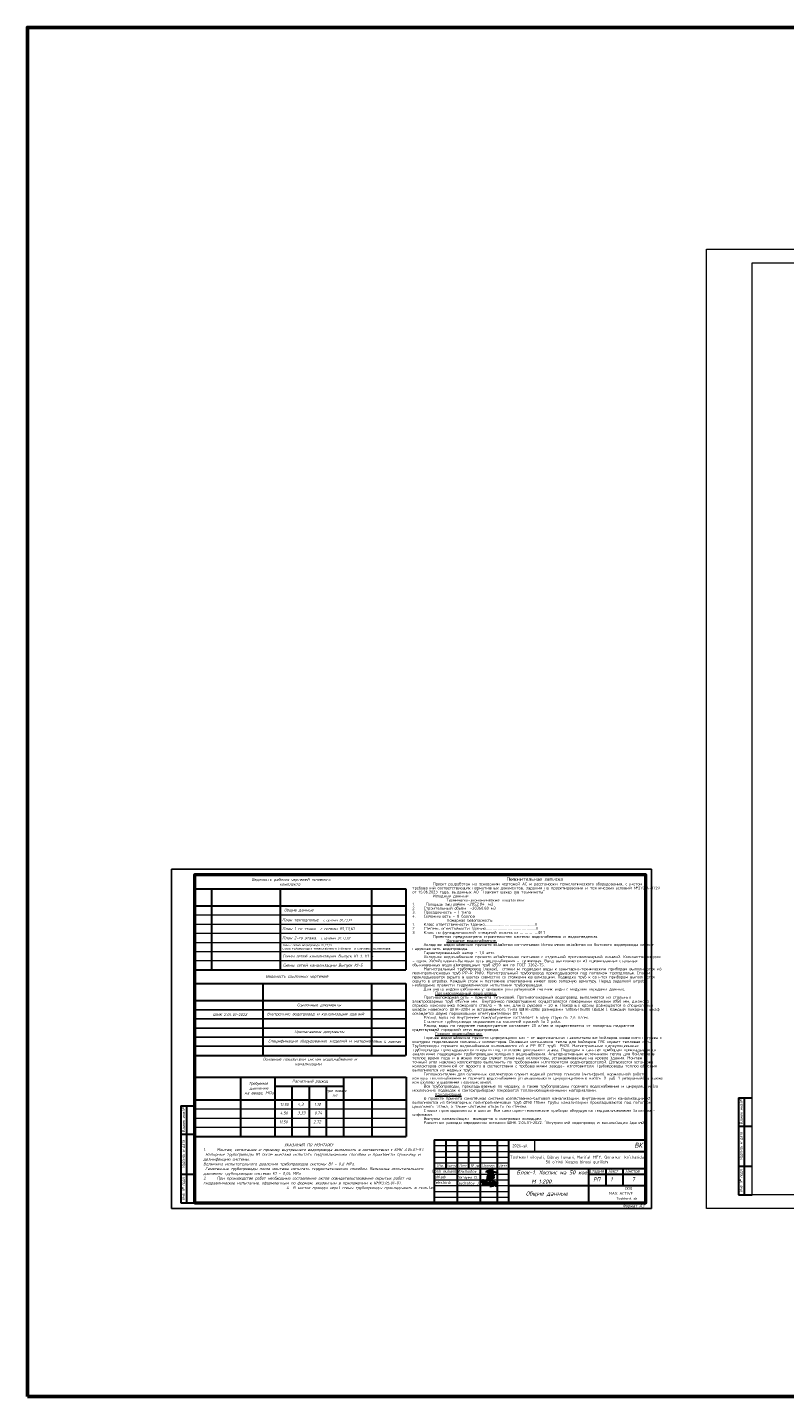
# Model space of a CAD drawing. Extents: x -4445 to 1909585, y 1860 to 289234.
# Tile 1 of 110: x 118942 to 185218, y 169339 to 289234. Entities that reach past the tile are written whole.
import ezdxf
from ezdxf.enums import TextEntityAlignment as Align

# ---------------------------------------------------------------- set-up
doc = ezdxf.new("R2010")
doc.units = 0
doc.header["$LTSCALE"] = 0.5
doc.header["$MEASUREMENT"] = 0
doc.layers.get('0').update_dxf_attribs({"linetype": 'CONTINUOUS', "lineweight": 18})
doc.layers.add('STAMP', color=7, linetype='CONTINUOUS')
doc.layers.add('Текст штампа', color=7, linetype='CONTINUOUS')
for name, color, linetype, lineweight in [('STR. Штамп.0', 7, 'CONTINUOUS', 20), ('ВК', 7, 'CONTINUOUS', 25), ('Оснавной', 4, 'CONTINUOUS', 60), ('Размер', 8, 'CONTINUOUS', 25), ('СетиВК', 1, 'CONTINUOUS', 60)]:
    doc.layers.add(name, color=color, linetype=linetype, lineweight=lineweight)
doc.styles.add('COMPLEX', font='isocpeur.ttf')
doc.styles.add('GOST', font='isocpeur.ttf')
doc.styles.add('Isocpeur', font='isocpeui.ttf', dxfattribs={"height": 250})
doc.styles.add('style1', font='isocpeui.ttf', dxfattribs={"height": 80})

# ---------------------------------------------------------------- blocks, each defined once
blk = doc.blocks.new('A$C4c4061ee')
at = {"color": 184, "lineweight": 30}
blk.add_spline([(-40, -7), (-37, 4), (-34, 8), (-31, 0), (-24, -16), (-17, -23), (-14, -23), (-13, -18), (-13, 13), (-8, 25), (-4, 27), (-3, 21), (-6, 13), (-4, 8), (-4, -10), (-2, -13), (3, -10), (10, 6), (13, 19), (8, 29), (5, 27), (2, 17), (1, -1), (3, -14), (7, -25), (11, -25), (15, -21), (17, -17), (17, -10), (12, 2), (6, 7), (-3, 10), (-10, 12), (-17, 12), (-21, 11), (-22, 8), (-20, 5), (-14, 4), (-1, 2), (11, 1), (22, -1), (38, -3), (43, -4), (49, -4), (55, -6)], degree=3, dxfattribs=at)
blk = doc.blocks.new('Odil Ganiyev')
at = {"color": 184, "lineweight": 30}
for points, knots in [([(278093, -189111), (278063, -189124), (277979, -189180), (277976, -189469), (278121, -189357), (278159, -189260), (278167, -189222)], [0, 0, 0, 0, 84.0196501, 319.3343003, 434.0069741, 519.963926, 519.963926, 519.963926, 519.963926]), ([(278167, -189222), (278181, -189151), (278171, -189084), (278111, -189103), (278093, -189111)], [526.8260919, 526.8260919, 526.8260919, 526.8260919, 665.5590851, 706.3961258, 706.3961258, 706.3961258, 706.3961258]), ([(278396, -189316), (278466, -189243), (278495, -189145), (278487, -189009), (278378, -188944), (278332, -188998), (278319, -189020), (278305, -189050), (278280, -189134), (278300, -189288), (278388, -189386)], [0, 0, 0, 0, 210.3316615, 341.5442092, 437.9935387, 521.2099933, 521.2099933, 521.2099933, 602.6433944, 823.0151487, 823.0151487, 823.0151487, 823.0151487]), ([(278617, -189118), (278680, -189058), (278780, -189127), (278817, -189262), (278675, -189400), (278595, -189412), (278531, -189410)], [498.2112386, 498.2112386, 498.2112386, 498.2112386, 560.9624335, 628.5608441, 789.1848952, 992.2030793, 992.2030793, 992.2030793, 992.2030793]), ([(278604, -188939), (278630, -188908), (278658, -188890), (278746, -188897), (278776, -188980), (278743, -189054), (278691, -189101), (278617, -189118)], [0, 0, 0, 0, 59.3016868, 137.8344496, 232.6714706, 306.9556541, 371.4434607, 371.4434607, 371.4434607, 371.4434607])]:
    blk.add_open_spline(points, degree=3, knots=knots, dxfattribs=at)
for points in [[(278174, -189155), (278173, -189633), (278135, -189699), (278036, -189702), (278008, -189605), (278074, -189469), (278128, -189405), (278218, -189288)], [(278009, -189095), (278081, -189029), (278139, -189055), (278204, -188993)], [(278213, -189509), (278316, -189388), (278340, -189483), (278421, -189425), (278521, -189382)], [(278218, -189288), (278220, -189298), (278251, -189229), (278258, -189294), (278315, -189206), (278295, -189231), (278320, -189288), (278380, -189198), (278355, -189239), (278384, -189286), (278449, -189192), (278428, -189223), (278438, -189281), (278515, -189197), (278494, -189208), (278505, -189282), (278604, -188932), (278563, -189514)]]:
    blk.add_spline(points, degree=3, dxfattribs=at)
blk = doc.blocks.new('A$C77aec0c1')
at = {"color": 184, "lineweight": 30}
for points in [[(-78, 25), (-78, 20), (-80, 15), (-83, 15), (-86, 18), (-88, 25), (-88, 33), (-86, 42), (-83, 45), (-80, 45), (-75, 37), (-71, 24), (-70, 13), (-71, 2), (-72, -8), (-74, -12), (-77, -12), (-79, -10), (-81, -3), (-81, 3), (-79, 6), (-76, 8), (-74, 9)], [(-70, 9), (-64, 15), (-63, 26), (-65, 36), (-66, 41), (-66, 40), (-65, 39), (-64, 31), (-63, 26), (-62, 17), (-61, 8), (-61, -1), (-60, -9), (-59, -12), (-60, -10), (-60, -9), (-61, 4), (-62, 10), (-62, 15), (-62, 17), (-61, 15), (-58, 16), (-57, 21), (-57, 31), (-56, 37), (-53, 40), (-50, 40), (-46, 35), (-45, 30), (-46, 26), (-49, 25), (-50, 25)], [(-57, 20), (-56, 12), (-53, 2), (-51, -4), (-48, -7), (-43, -8), (-40, -6), (-39, -1), (-40, 3), (-41, 6), (-44, 8), (-47, 7), (-48, 6)], [(-30, 1), (-30, 17), (-28, 20), (-26, 20), (-21, 14), (-19, 5), (-17, -7), (-19, -11), (-22, -11), (-24, -8), (-23, -1), (-20, 7), (-17, 14), (-14, 19), (-10, 18), (-6, 11), (-5, -2), (-5, -9), (-9, -10), (-12, -7), (-11, 0), (-8, 6), (-7, 13), (-5, 18), (0, 21), (4, 18), (6, 10), (7, 1), (8, -7), (5, -9), (0, -8), (0, -1), (3, 7), (8, 16), (11, 20), (16, 20), (19, 13), (20, 1), (19, -6), (17, -9), (14, -9), (12, -1), (15, 7), (20, 14), (24, 20), (31, 21), (35, 15), (36, 1), (34, -6), (29, -6), (27, -3), (30, 6), (35, 12), (40, 19), (40, 25), (41, 24), (44, -5), (44, -4), (43, 10), (43, 12), (45, 17), (50, 21), (52, 22), (51, 22)], [(-10, 26), (-11, 31), (-6, 37), (1, 43), (6, 44), (10, 42), (12, 38), (15, 34), (18, 33), (25, 34), (29, 35), (34, 34), (35, 34)], [(43, 11), (45, 8), (48, 6), (52, 4), (55, 0), (58, -6), (59, -11), (59, -15), (57, -18), (52, -19), (48, -18), (46, -16), (46, -13), (48, -9), (51, -6), (55, -3), (58, 1), (62, 6), (67, 13), (70, 18)], [(-12, -17), (-3, -18), (8, -16), (18, -15), (25, -13), (31, -13)]]:
    blk.add_spline(points, degree=3, dxfattribs=at)

msp = doc.modelspace()

# ---------------------------------------------------------------- linework, layer by layer
at = {"color": 18, "lineweight": 30, "true_color": 0x000000}
msp.add_line((133558.647, 198819.963), (133558.647, 193619.963), dxfattribs=at)
at = {"color": 7, "lineweight": 15}
for p, q in [((133598.134, 194525.739), (152098.134, 194525.739)), ((133598.134, 193725.739), (152098.134, 193725.739)), ((133598.134, 192925.739), (152098.134, 192925.739))]:
    msp.add_line(p, q, dxfattribs=at)
at = {"color": 251, "true_color": 0x636466}
for p, q in [((154558.647, 191314.276), (161058.647, 191314.276)), ((154558.647, 190814.276), (161058.647, 190814.276)), ((154558.647, 190314.276), (161058.647, 190314.276)), ((154558.647, 189814.276), (161058.647, 189814.276)), ((154558.647, 188814.276), (161058.647, 188814.276)), ((154558.647, 188314.276), (161058.647, 188314.276)), ((169558.647, 189314.276), (169558.647, 188814.276)), ((171058.647, 189314.276), (171058.647, 188814.276)), ((154558.647, 187814.276), (161058.647, 187814.276)), ((154558.647, 187314.276), (161058.647, 187314.276)), ((154558.647, 186814.276), (161058.647, 186814.276))]:
    msp.add_line(p, q, dxfattribs=at)
for points in [[(178369.6, 185814.276), (178369.6, 269814.276), (297169.6, 269814.276), (297169.6, 185814.276)], [(182369.6, 187014.276), (182369.6, 268614.276), (295969.6, 268614.276), (295969.6, 187014.276)]]:
    msp.add_lwpolyline(points, close=True)
at = {"color": 7, "lineweight": 50}
msp.add_lwpolyline([(133558.647, 186314.276), (173058.647, 186314.276), (173058.647, 215014.276), (133558.647, 215014.276)], close=True, dxfattribs=at)
msp.add_lwpolyline([(163328.036, 191814.276), (163328.036, 190814.276)])
at = {"layer": 'STAMP', "color": 7}
msp.add_lwpolyline([(131558.647, 185814.276), (173558.647, 185814.276), (173558.647, 215514.276), (131558.647, 215514.276)], close=True, dxfattribs=at)
msp.add_lwpolyline([(131558.647, 185814.276), (173558.647, 185814.276), (173558.647, 215514.276), (131558.647, 215514.276)], close=True, dxfattribs=at)
at = {"layer": 'ВК', "color": 3, "lineweight": 53, "ltscale": 200}
msp.add_lwpolyline([(118941.7, 169339.3), (1002524.1, 169339.3), (1002524.1, 289233.7), (118941.7, 289233.7)], close=True, dxfattribs=at)
at = {"layer": 'Оснавной', "color": 7, "lineweight": 30}
for p, q in [((133558.647, 213814.276), (152058.647, 213814.276)), ((135058.647, 213814.276), (135058.647, 206714.276)), ((141058.647, 213814.276), (141058.647, 206714.276)), ((149058.647, 213814.276), (149058.647, 206714.276)), ((152058.647, 213814.276), (152058.647, 206714.276)), ((133558.647, 212314.276), (152058.647, 212314.276)), ((133558.647, 206714.276), (152058.647, 206714.276)), ((133558.647, 205514.276), (152058.647, 205514.276)), ((139553.599, 205514.276), (139553.599, 199263.555)), ((149058.647, 205514.276), (149058.647, 199263.555)), ((152058.647, 205514.276), (152058.647, 199214.584)), ((133558.647, 204014.276), (152058.647, 204014.276)), ((133538.903, 199214.584), (152038.903, 199214.584)), ((133598.134, 197325.739), (152098.134, 197325.739)), ((137598.134, 197325.739), (137598.134, 192125.739)), ((140598.134, 197325.739), (140598.134, 192125.739)), ((146598.134, 197325.739), (146598.134, 192125.739)), ((149098.134, 197325.739), (149098.134, 192125.739)), ((152098.134, 197325.739), (152098.134, 192125.739)), ((140598.134, 196525.739), (146598.134, 196525.739)), ((142098.134, 196525.739), (142098.134, 192125.739)), ((143598.134, 196525.739), (143598.134, 192125.739)), ((145098.134, 196525.739), (145098.134, 192125.739)), ((181169.6, 195514.276), (181169.6, 187014.276)), ((181169.6, 195514.276), (182369.6, 195514.276)), ((181669.6, 195514.276), (181669.6, 187014.276)), ((132358.647, 194814.276), (132358.647, 186314.276)), ((132358.647, 194814.276), (133558.647, 194814.276)), ((132858.647, 194814.276), (132858.647, 186314.276)), ((133598.134, 195325.739), (152098.134, 195325.739)), ((132358.647, 192314.276), (133558.647, 192314.276)), ((133598.134, 192125.739), (152098.134, 192125.739)), ((181169.6, 193014.276), (182369.6, 193014.276)), ((154558.647, 191814.276), (173058.647, 191814.276)), ((154558.647, 191814.276), (154558.647, 186314.276)), ((155558.647, 191814.276), (155558.647, 189314.276)), ((156558.647, 191814.276), (156558.647, 186314.276)), ((157558.647, 191814.276), (157558.647, 189314.276)), ((158558.647, 191814.276), (158558.647, 186314.276)), ((160058.647, 191814.276), (160058.647, 186314.276)), ((161058.647, 191814.276), (161058.647, 186314.276)), ((161058.647, 190814.276), (173058.647, 190814.276)), ((181169.6, 189514.276), (182369.6, 189514.276)), ((132358.647, 188814.276), (133558.647, 188814.276)), ((154558.647, 189314.276), (173058.647, 189314.276)), ((168058.647, 189314.276), (168058.647, 186314.276)), ((168058.647, 188814.276), (173058.647, 188814.276)), ((169558.647, 189314.276), (169558.647, 187814.276)), ((169558.647, 189314.276), (169558.647, 187814.276)), ((171058.647, 189314.276), (171058.647, 187814.276)), ((171058.647, 189314.276), (171058.647, 187814.276)), ((161058.647, 187814.276), (173058.647, 187814.276)), ((132358.647, 186314.276), (133558.647, 186314.276)), ((181169.6, 187014.276), (182369.6, 187014.276))]:
    msp.add_line(p, q, dxfattribs=at)
at = {"layer": 'Размер', "color": 7, "lineweight": -3}
for p, q in [((133558.647, 203214.276), (152058.647, 203214.276)), ((133558.647, 202414.276), (152058.647, 202414.276)), ((133558.647, 201614.276), (152058.647, 201614.276)), ((133558.647, 200814.584), (152019.16, 200814.584)), ((133538.903, 200014.584), (152038.903, 200014.584))]:
    msp.add_line(p, q, dxfattribs=at)
at = {"layer": 'СетиВК', "color": 0, "lineweight": 18}
for p, q in [((133558.647, 211514.276), (152058.647, 211514.276)), ((133558.647, 210714.276), (152058.647, 210714.276)), ((133558.647, 209914.276), (152058.647, 209914.276)), ((133558.647, 209114.276), (152058.647, 209114.276)), ((133558.647, 208314.276), (152058.647, 208314.276)), ((133558.647, 207514.276), (152058.647, 207514.276))]:
    msp.add_line(p, q, dxfattribs=at)

# ---------------------------------------------------------------- block references
for name, p, xscale, yscale, zscale in [('A$C77aec0c1', (159523.772, 187924.739), 8.776011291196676, 8.776011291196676, 8.776011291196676), ('A$C4c4061ee', (159541.524, 189038.115), 10.45975922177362, 10.45975922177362, 10.45975922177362)]:
    msp.add_blockref(name, p, dxfattribs=dict(xscale=xscale, yscale=yscale, zscale=zscale))
at = {"xscale": 0.7326778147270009, "yscale": 0.7326778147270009, "zscale": 0.7326778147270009, "rotation": 351.5695638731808}
msp.add_blockref('Odil Ganiyev', (-21965.789, 355614.443), dxfattribs=at)

# ---------------------------------------------------------------- texts
at = {"ltscale": 100, "style": 'GOST'}
msp.add_text('Пояснительная записка', height=300, dxfattribs=at).set_placement((160884, 214505.9))
at = {"color": 0, "style": 'Isocpeur'}
for s, p in [('4.50', (141058.435, 194055.854)), ('0.74', (144058.435, 194055.854)), ('1.12', (144056.08, 194809.001)), ('11.50', (140977.869, 193270.739)), ('2.72', (143977.869, 193270.739))]:
    msp.add_text(s, height=250, dxfattribs=at).set_placement(p)
for s, height, style, p in [('11.50', 250, 'Isocpeur', (141061.233, 194785.621)), ('Блок-1. Хоспис на 50 коек', 350, 'style1', (161743.123, 188792.134)), ('М 1:200.', 350, 'style1', (163048.721, 187995.729)), ('MAX ACTIVE', 243.5316, 'COMPLEX', (169842.725, 187011.963)), ('ООО', 243.5316, 'COMPLEX', (171250.515, 187443.214))]:
    msp.add_text(s, height=height, dxfattribs=dict(style=style)).set_placement(p)
at = {"color": 0, "linetype": 'Continuous', "lineweight": -2, "style": 'COMPLEX'}
for s, p in [('2026-yil', (162058.174, 191302.756)), ('Tekshirdi', (155252.007, 188091.506)), ('Ishladi', (155053.73, 188584.438))]:
    msp.add_text(s, height=250, dxfattribs=at).set_placement(p, align=Align.MIDDLE_CENTER)
at = {"color": 7, "style": 'style1', "width": 0.8}
for s, height, p in [('ВК', 449.2125, (172073.142, 191125.81)), ('Изм.', 225, (154795.788, 189463.842)), ('Кол.уч.', 225, (155660.394, 189463.842)), ('Лист', 225, (156730.329, 189463.842)), ('№ док', 225, (157733.888, 189463.842)), ('Подпись', 225, (158733.888, 189463.842)), ('Дата', 225, (160233.888, 189463.842)), ('Стадия', 297, (168136.668, 188946.13)), ('РП', 371.25, (168473.312, 188186.903)), ('Лист', 297, (169773.282, 188946.13)), ('1', 371.25, (169973.312, 188186.903)), ('Листов', 297, (171273.282, 188946.13)), ('7', 371.25, (171858.9, 188186.903))]:
    msp.add_text(s, height=height, dxfattribs=at).set_placement(p)
at = {"color": 0, "linetype": 'Continuous', "lineweight": -2, "style": 'COMPLEX', "width": 0.85}
msp.add_text('Bosh muhandis', height=250, dxfattribs=at).set_placement((155549.993, 189083.369), align=Align.MIDDLE_CENTER)
at = {"color": 0, "linetype": 'Continuous', "lineweight": -2, "style": 'COMPLEX'}
for s, p in [('Ganiyev O.', (156568.025, 188412.13)), ('Maxmudov A.', (156559.27, 188937.841)), ('Qudratov J.', (156559.27, 187904.795))]:
    msp.add_text(s, height=250, dxfattribs=at).set_placement(p)
at = {"color": 7, "style": 'style1'}
msp.add_text('Общие данные', height=359.61045, dxfattribs=at).set_placement((162566.229, 186943.137))
at = {"ltscale": 100, "style": 'COMPLEX'}
msp.add_text('Toshkent. sh', height=206.66704, dxfattribs=at).set_placement((172328.725, 186583.765), align=Align.RIGHT)
at = {"color": 7, "lineweight": 50, "attachment_point": 4, "style": 'Isocpeur'}
for s, insert, char_height, width in [('\\pi697.72727;{\\C0;Ведомость рабочих чертежей основного \\P\\pi3150.85227;комплекта}', (137865.356, 214414.276), 250, 8000), ('{\\C256; План техподполье.  \\H0.83432x;с сетями В1,Т3,К1}', (141058.647, 211064.276), 250, 8000), ('{\\C0;  Общие данные}', (141058.447, 211914.276), 250, 8000), ('{\\C256; План 1-го этажа.  с сетями В1,Т3,К1}', (141071.093, 210282.577), 250, 8000), ('{\\C256;План 2-го этажа.  \\H0.85714x;с сетями В1,Т3,К1}', (141246.393, 209482.577), 250, 8000), ('Схемы сетей водопровода В1,Т3,Т4\\P{\\fISOCPEUR|b0|i0|c204|p34;\\C256;Схема трубопроводов теплоснабжения бойлеров  и солнечных коллекторов.}', (141281.593, 208698.426), 180, 8745.30737), ('Схемы сетей канализации Выпуск К1-1, К1-4', (141281.593, 207882.577), 250, 8000), ('\\pi1404.07197;{\\C0;Ведомость ссылочных чертежей }', (138386.954, 206108.948), 250, 8000), ('Схемы сетей канализации Выпуск К1-5', (141311.646, 207082.577), 250, 8000), ('\\pi2991.4444;{\\C0;Ссылочные документы}', (139553.599, 203614.276), 250, 9505.04788), ('\\pi1614.42682;{\\C0;ШНК 2.04.01-2022}', (133558.647, 202789.276), 250, 5994.95212), ('{\\C0;  Внутренние водопровод и канализация зданий}', (139553.599, 202814.276), 250, 9505.04788), ('\\pi2752.61864;{\\C0;Прилагаемые документы}', (139553.599, 201264.584), 250, 9505.04788), ('\\pi464.36106;{\\C0;Спецификация оборудования, изделий и материалов}', (139553.599, 200445.162), 250, 9505.04788), ('\\pi463.87384;{\\C0;на 4 листах}', (149058.647, 200429.873), 250, 2960.51284), ('\\pi163.06818;{\\C0;Основные показатели систем водоснабжения и \\P\\pi2964.29924;канализации}', (139390.71, 198649.49), 250, 8000), ('\\pi700.56818;{\\C0;Требуемое \\P\\pi779.82955;давление \\P\\pi343.93939;на вводе, МПа}', (137598.134, 196325.739), 250, 3000), ('\\pi1511.83712;{\\C0;Расчетный расход}', (140598.134, 196925.739), 250, 6000), ('\\pi13.86364;{\\W0.8;\\C0;при пожаре\\P\\pi525.90909;л/с}', (145098.134, 195925.739), 250, 1500), ('{\\C0;3,33}', (142588.17, 194155.854), 250, 1500), ('{\\C0;4,3}', (142599.261, 194909.001), 250, 1500)]:
    msp.add_mtext(s, dxfattribs=dict(at, insert=insert, char_height=char_height, width=width))
at = {"ltscale": 100, "insert": (152636, 214359.8), "char_height": 250, "width": 19702, "attachment_point": 1, "line_spacing_factor": 0.85, "style": 'GOST'}
msp.add_mtext('\\pi1800;Проект разработан на основании чертежей АС и расстановки технологического оборудования, с учетом требований соответствующих нормативных документов, задания на проектирования и технических условий №270/4-1729  от 16.06.2023 года, выданных АО "Тошкент шахар сув таъминоты"\\PИсходные данные:\\P\\pi0;^I^I^IТехническо-экономические показатели:\\P1.^I Площадь застройки -{\\fISOCPEUR|b0|i1|c204|p34;2852,84}  м2\\P2.^IСтроительный объём  -20360.80 м3\\P3.^IПросадочность - I типа\\P4.^IСейсмичность - 8 баллов\\P^I^I^IПожарная безопасность:\\P1.^IКласс ответственности здания......................................................II\\P2.^IСтепень огнестойкости здания......................................................II\\P3.^IКласс по функциональной пожарной опасности.....................Ф1.1\\P\\pi1800;Проектом предусмотрено строительство системы водоснабжения и водоотведения.{\\C1;\\P}^I^I{\\LХолодное водоснабжение.}\\P\\pi0;^IХолодное водоснабжение принято хозяйственно-питьевое Источником хозяйственно бытового водопровода служит  наружная сеть водопровода. \\P^IГарантированный напор - 1,0 атм.\\P^IХолодное водоснабжение принято хозяйственно-питьевое с отдельной противопожарной линией. Количество вводов - один. Хозяйственно-бытовая сеть водоснабжения - тупиковая. Ввод выполняется из оцинкованных стальных обыкновенных водогазопроводных труб ∅50 мм по ГОСТ 3262-75. \\P^IМагистральный трубопровод (лежак),  стояки и подводки воды к санитарно-техническим приборам выполняются из полипропиленовых труб PP-R PN10. Магистральный трубопровод прокладываются под потолком техподполья. Стояки прокладываются скрыто в шахтах совместно со стояками канализации. Подводка труб к сан-тех приборам выполняется скрыто в штробах. Каждый стояк и поэтажное ответвление имеет свою запорную арматуру. Перед заделкой штроб необходимо провести гидравлическое испытание трубопроводов.\\P^IДля учета водопотребления установлен ультразвуковой счетчик воды с модулем передачи данных.\\P^I^I{\\LПротивопожарный водопровод. \\P}^IПротивопожарная сеть - принята тупиковой. Противопожарный водопровод выполняется из стальных электросварных труб ∅57мм мм.  Внутреннее пожаротушение осуществляется пожарными кранами ∅50 мм, диаметр спрыска наконечника пожарного ствола - 16 мм, длина рукавов - 20 м. Пожарные краны размещаются в специальных шкафах навесного ШПК-320Н и встраиваемого типа ШПК-320В размерами 1300х540х300 (ВхШхГ). Каждый пожарный шкаф оснащается двумя порошковыми огнетушителями ОП-5.\\P^IРасход воды на внутреннее пожаротушение составляет в одну струю по 2,6 л/сек. \\P^IСтальные трубопроводы окрашиваются масляной краской за 2 раза. \\P^IРасход воды на наружнее пожаротушение составляет 20 л/сек и осуществляется от пожарных гидрантов существующей городской сети водопровода.\\P^I^I{\\LГорячее водоснабжение. }\\P^IГорячее водоснабжение принято циркуляционным - от вертикальных накопительных бойлеров косвенного нагрева с контуром подключения солнечных коллекторов. Основным источником тепла для бойлеров ГВС служит тепловая сеть. Трубопроводы горячего водоснабжения выполняются из и PP-RCT труб  PN20. Магистральные циркуляционные трубопроводы прокладываются открыто под потолком цокольного этажа. Подводки к сан-тех приборам прокладываются аналогично подводящим трубопроводам холодного водоснабжения. Альтернативным источником тепла для бойлеров в теплое время года и в ясную погоду служат солнечные коллекторы, устанавливаемые на кровле здания. Монтаж и точный угол наклона коллекторов выполнить по требованиям изготовителя водонагревателей. Допускается установка коллекторов отличной от проекта в соответствии с требованиями завода- изготовителя. Трубопроводы теплоснабжения выполняются из медных труб. \\P^IТеплоносителем для солнечных коллекторов служит водный раствор гликоля (антифриз). нормальной работы контура теплоснабжения и горячего водоснабжения устанавливаются циркуляционные насосы (1 раб. 1 резервный), а также контроллер управления гелиосистемой.\\P^IВсе трубопроводы, прокладываемые по чердаку, а также трубопроводны горячего водоснабжения и циркуляции (за исключение подводок к сантехприборам) покрваются теплоизоячцйионными материалами.\\P^I^I{\\LКанализация}\\P^IВ проекте принята самотёчная система хозяйственно-бытовой канализации. Внутренние сети канализации К1 выполняются из безнапорных полипропиленовых труб ∅50-110мм. Трубы канализации прокладываются под потолком цокольного этажа, а также частично открыто по стенам. \\P^IСтояки прокладываются в шахтах. Все санитарно-технические приборы оборудуются гидравлическими затворам - сифонами. \\P^IВыпуски канализации  выводятся к смотровым колодцам.\\P^IРасчетные расходы определены согласно ШНК 2.04.01-2022. "Внутренний водопровод и канализация зданий."  ', dxfattribs=at)
at = {"color": 7, "lineweight": 15, "insert": (134338.013, 191506.705), "char_height": 250, "width": 18142.31253, "attachment_point": 1, "style": 'Isocpeur'}
msp.add_mtext('\\pi7094.07293;{\\C0;УКАЗАНИЯ ПО МОНТАЖУ\\P\\pi0;1.^I Монтаж, испытание и приемку внутреннего водопровода выполнить в соответствии с КМК 3.05.01-97.\\P Напорные трубопроводы В1 после монтажа испытать гидравлическим способом и произвести промывку и дезинфекцию системы.\\PВеличина испытательного давления трубопроводов системы В1 - 0,2 MPa.\\P Самотечные трубопроводы после монтажа испытать гидростатическим способом. Величина испытательного давления трубопроводов системы К1 - 0,04 MPa. \\P2.^I При производстве работ необходимо составление актов освидетельствования скрытых работ на гидравлическое испытание, оформленным по формам, указанным в приложении к КМК3.05.01-97.\\P} 4  В местах прохода через стены трубопроводы прокладывать в гильзах.', dxfattribs=at)
at = {"insert": (167058.647, 190064.276), "char_height": 250, "width": 12000, "attachment_point": 5, "style": 'COMPLEX'}
msp.add_mtext("Toshkent viloyati, Qibray tumani, Marifat MFY, Qoramurt ko'chasida \\P50 o’rinli Xospis binosi qurilishi", dxfattribs=at)
at = {"layer": 'STR. Штамп.0', "color": 7, "char_height": 250, "attachment_point": 5, "rotation": 90, "style": 'Isocpeur'}
for s, insert, width in [('{\\W0.8;Взамен инв.№}', (132608.647, 193564.276), 2500), ('{\\W0.8;Взамен инв.№}', (181419.6, 194264.276), 2500), ('{\\W0.8;Подпись и дата}', (181419.6, 191264.276), 3500), ('{\\W0.8;Подпись и дата}', (132608.647, 190564.276), 3500), ('{\\W0.8;Инв. № подл.}', (132608.647, 187564.276), 2500), ('{\\W0.8;Инв. № подл.}', (181419.6, 188264.276), 2500)]:
    msp.add_mtext(s, dxfattribs=dict(at, insert=insert, width=width))
at = {"layer": 'Текст штампа', "color": 7, "insert": (171980.185, 186009.516), "char_height": 250, "width": 6900, "attachment_point": 5, "style": 'style1'}
msp.add_mtext('Формат А3', dxfattribs=at)

doc.saveas('drawing.dxf')
